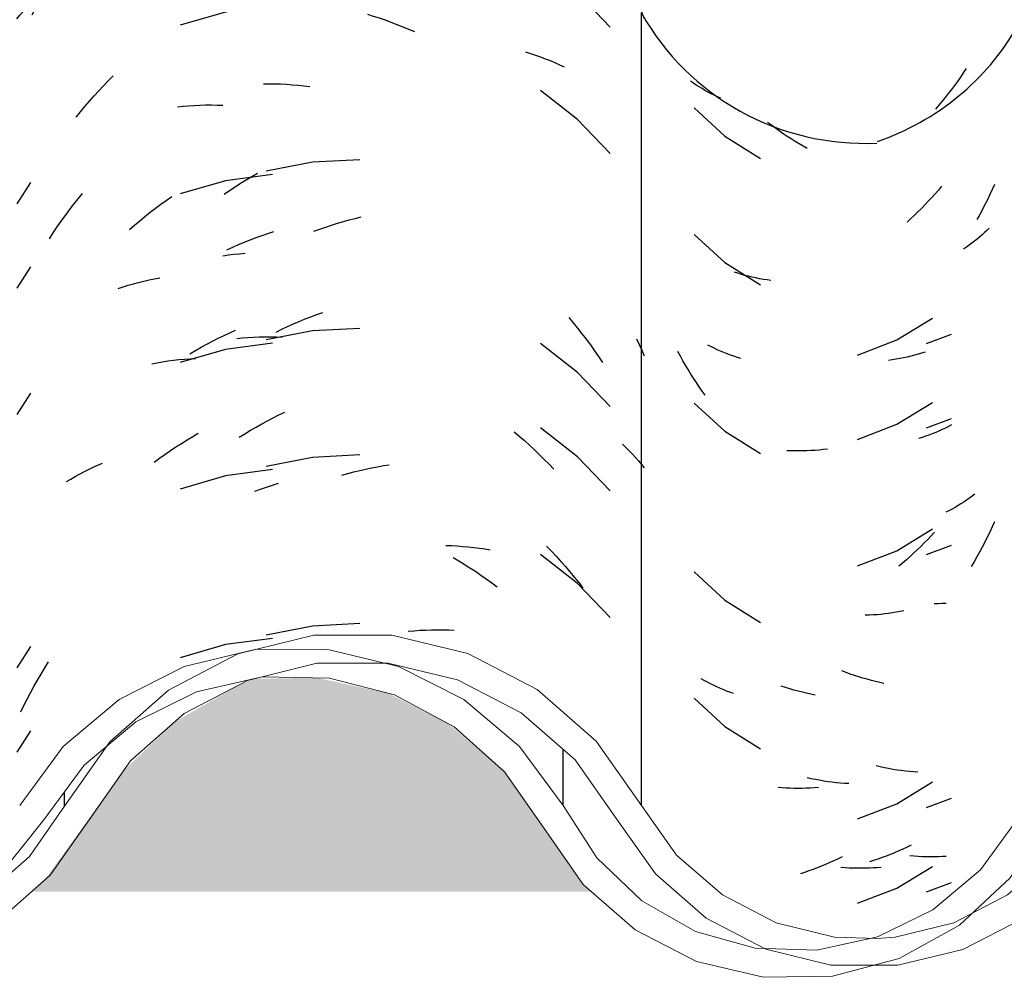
# Model space of a CAD drawing. Header units: millimetres. Extents: x -20654 to 2526, y -8238 to 977.
# Tile 194 of 218: x -10285.665 to -10285.489, y -4095.306 to -4095.135. Entities that reach past the tile are written whole.
import ezdxf

# ---------------------------------------------------------------- set-up
doc = ezdxf.new("R2010")
doc.units = ezdxf.units.MM
doc.layers.add('A-GLAZ-CWMG', color=8, linetype='Continuous')
pattern_1 = [(50, (29.982, 1.751), (0.364365, -0.031877), [0.0381, -0.4191]), (355, (29.982, 1.751), (-0.0704845, 0.382117), [0.03048, -0.33528]), (100.451, (30.013, 1.748), (0.293886, 0.3502294), [0.03238, -0.35618]), (46.184, (29.982, 1.852), (0.542161, -0.084084), [0.05715, -0.62865]), (96.636, (30.028, 1.845), (0.474805, 0.494854), [0.04857, -0.53427]), (351.184, (29.982, 1.852), (0.47481, 0.494846), [0.04572, -0.50292]), (21, (30.033, 1.827), (0.3032265, -0.204528), [0.0381, -0.4191]), (326, (30.033, 1.827), (0.123607, 0.368379), [0.03048, -0.33528]), (71.451, (30.058, 1.81), (0.426833, 0.163839), [0.03238, -0.35618]), (37.5, (29.982, 1.751), (0.0061807, 0.1691082), [0.01676, -0.31445, 0.01676, -0.3236, -0.33655]), (37.5, (29.982, 1.751), (0.0061807, 0.1691082), [-0.67158, 0.01676, -0.31979]), (7.5, (29.982, 1.751), (0.1336414, 0.2003578), [0.01676, -0.17729, 0.01676, -0.30683, -0.12827]), (7.5, (29.982, 1.751), (0.1336414, 0.2003578), [-0.51765, 0.01676, -0.11151]), (327.5, (29.869, 1.751), (0.2711816, -0.0114606), [0.01676, -0.11024, 0.01676, -0.37948, -0.52578]), (327.5, (29.869, 1.751), (0.2711816, -0.0114606), [-0.52324, 0.01676, -0.50902]), (317.5, (29.818, 1.751), (0.296258, 0.0508507), [0.01676, -0.14834, 0.01676, -0.24638, -0.37338]), (317.5, (29.818, 1.751), (0.296258, 0.0508507), [-0.42824, 0.01676, -0.35662])]

# ---------------------------------------------------------------- blocks, each defined once
blk = doc.blocks.new('Rectangular Mullion - Terça-832097-CORTE BB')
at = {"layer": 'A-GLAZ-CWMG', "true_color": 0x7f7f7f}
h = blk.add_hatch(color=8, dxfattribs=at)
h.paths.add_polyline_path([(10.12501, 5.08087), (10.21756, 5.08087), (10.21432, 5.08326), (10.19836, 5.10296), (10.18865, 5.11015), (10.17709, 5.11471), (10.16492, 5.11614), (10.15162, 5.11392), (10.14242, 5.11025), (10.13268, 5.1031), (10.11949, 5.08607), (10.11872, 5.085), (10.11417, 5.08087), (10.12016, 5.08087)])
h.paths.add_polyline_path([(12.01913, 5.08087), (12.02418, 5.08087), (12.02269, 5.08217), (12.00868, 5.10229), (11.99859, 5.11091), (11.98788, 5.11633), (11.97514, 5.11909), (11.96393, 5.11892), (11.96102, 5.11772), (11.94976, 5.11122), (11.94063, 5.10254), (11.92633, 5.08278), (11.92416, 5.08087), (12.0156, 5.08087)])
h.paths.add_polyline_path([(12.80916, 5.08087), (12.81724, 5.08107), (12.81724, 5.09128), (12.81197, 5.08403), (12.80829, 5.08087)])
h.paths.add_polyline_path([(12.74123, 5.08087), (12.73755, 5.08403), (12.72488, 5.1016), (12.718, 5.10762), (12.70968, 5.11195), (12.70058, 5.11418), (12.69065, 5.11403), (12.68042, 5.11106), (12.67381, 5.10762), (12.66673, 5.10143), (12.6543, 5.08391), (12.65078, 5.08087), (12.73755, 5.08087)])
h.paths.add_polyline_path([(10.29433, 5.08087), (10.39218, 5.08087), (10.39069, 5.08217), (10.37668, 5.10229), (10.36659, 5.11091), (10.35703, 5.11603), (10.34508, 5.11906), (10.33207, 5.11895), (10.31942, 5.1155), (10.31056, 5.11102), (10.30154, 5.10346), (10.28604, 5.08341), (10.28263, 5.08087), (10.29003, 5.08087)])
h.paths.add_polyline_path([(12.54608, 5.08087), (12.58332, 5.08087), (12.57965, 5.08408), (12.56527, 5.10441), (12.55562, 5.11283), (12.54428, 5.11871), (12.53188, 5.12172), (12.51857, 5.12155), (12.50502, 5.11772), (12.49544, 5.1127), (12.48582, 5.10424), (12.4715, 5.08381), (12.46816, 5.08087), (12.54428, 5.08087)])
h.paths.add_polyline_path([(10.47381, 5.08087), (10.58386, 5.08087), (10.58048, 5.08391), (10.56591, 5.10538), (10.55573, 5.11453), (10.54367, 5.12093), (10.52999, 5.1242), (10.51487, 5.12367), (10.50361, 5.12081), (10.49158, 5.11434), (10.48145, 5.10513), (10.46702, 5.08334), (10.46436, 5.08087), (10.46827, 5.08087)])
h.paths.add_polyline_path([(12.34908, 5.08087), (12.40009, 5.08087), (12.3967, 5.08386), (12.38233, 5.10442), (12.37262, 5.11298), (12.36118, 5.11896), (12.34866, 5.12204), (12.33498, 5.12183), (12.3213, 5.11791), (12.31183, 5.11294), (12.30212, 5.10437), (12.28777, 5.08366), (12.28463, 5.08087), (12.34866, 5.08087)])
h.paths.add_polyline_path([(10.66901, 5.08087), (10.76156, 5.08087), (10.75777, 5.08395), (10.74062, 5.10425), (10.73079, 5.1109), (10.72109, 5.11471), (10.70892, 5.11614), (10.69562, 5.11392), (10.68642, 5.11025), (10.67545, 5.1016), (10.66349, 5.08607), (10.66125, 5.08366), (10.65817, 5.08087), (10.66416, 5.08087)])
h.paths.add_polyline_path([(10.84645, 5.08087), (10.93618, 5.08087), (10.93469, 5.08217), (10.92068, 5.10229), (10.91059, 5.11091), (10.89988, 5.11633), (10.88714, 5.11909), (10.87593, 5.11892), (10.87302, 5.11772), (10.86176, 5.11122), (10.85263, 5.10254), (10.83833, 5.08278), (10.83616, 5.08087), (10.84205, 5.08087)])
h.paths.add_polyline_path([(11.05124, 5.08087), (11.10923, 5.08087), (11.10555, 5.08403), (11.09288, 5.1016), (11.086, 5.10762), (11.07768, 5.11195), (11.06858, 5.11418), (11.05865, 5.11403), (11.04842, 5.11106), (11.04082, 5.10675), (11.03473, 5.10143), (11.0223, 5.08391), (11.01878, 5.08087), (11.0293, 5.08087)])
h.paths.add_polyline_path([(11.21301, 5.08087), (11.30556, 5.08087), (11.30177, 5.08395), (11.28462, 5.10425), (11.27479, 5.1109), (11.26509, 5.11471), (11.25292, 5.11614), (11.23962, 5.11392), (11.23042, 5.11025), (11.21945, 5.1016), (11.20749, 5.08607), (11.20525, 5.08366), (11.20217, 5.08087), (11.20816, 5.08087)])
h.paths.add_polyline_path([(12.19723, 5.08087), (12.19319, 5.08453), (12.18088, 5.1016), (12.174, 5.10762), (12.16568, 5.11195), (12.15658, 5.11418), (12.14665, 5.11403), (12.13642, 5.11106), (12.12882, 5.10675), (12.12273, 5.10143), (12.1103, 5.08391), (12.10678, 5.08087), (12.19355, 5.08087)])
h.paths.add_polyline_path([(11.39045, 5.08087), (11.48018, 5.08087), (11.47869, 5.08217), (11.46468, 5.10229), (11.45459, 5.11091), (11.44388, 5.11633), (11.43114, 5.11909), (11.41993, 5.11892), (11.41702, 5.11772), (11.40576, 5.11122), (11.39663, 5.10254), (11.38233, 5.08278), (11.38016, 5.08087), (11.38605, 5.08087)])
h.paths.add_polyline_path([(11.56278, 5.08087), (11.65323, 5.08087), (11.64955, 5.08403), (11.63688, 5.1016), (11.63, 5.10762), (11.62168, 5.11195), (11.6114, 5.11418), (11.60265, 5.11403), (11.59242, 5.11106), (11.58482, 5.10675), (11.57873, 5.10143), (11.5663, 5.08391), (11.56292, 5.08098)])
h.paths.add_polyline_path([(11.75216, 5.08087), (11.84956, 5.08087), (11.84577, 5.08395), (11.82862, 5.10425), (11.81879, 5.1109), (11.80909, 5.11471), (11.79692, 5.11614), (11.78362, 5.11392), (11.77442, 5.11025), (11.76345, 5.1016), (11.75149, 5.08607), (11.74925, 5.08366), (11.74617, 5.08087), (11.75072, 5.08087)])
blk = doc.blocks.new('FP_24-CORTE BB')
at = {"layer": 'A-GLAZ-CWMG', "color": 9, "true_color": 0xc0c0c0}
for p, q in [((11.95882, 5.26066), (11.9507, 5.25832)), ((11.96721, 5.26178), (11.95882, 5.26066)), ((11.94369, 5.24615), (11.94463, 5.24691)), ((11.92821, 5.24407), (11.92892, 5.24511)), ((11.92892, 5.24511), (11.92964, 5.24615)), ((11.94185, 5.24459), (11.94277, 5.24538)), ((11.94277, 5.24538), (11.94369, 5.24615)), ((11.92683, 5.24194), (11.92751, 5.24301)), ((11.92751, 5.24301), (11.92821, 5.24407)), ((11.93916, 5.24211), (11.94004, 5.24296)), ((11.94004, 5.24296), (11.94094, 5.24378)), ((11.94094, 5.24378), (11.94185, 5.24459)), ((11.92507, 5.24052), (11.92571, 5.2411)), ((11.92616, 5.24086), (11.92683, 5.24194)), ((11.93742, 5.24038), (11.93828, 5.24126)), ((11.93828, 5.24126), (11.93916, 5.24211)), ((11.92322, 5.23873), (11.92382, 5.23934)), ((11.92382, 5.23934), (11.92443, 5.23994)), ((11.92443, 5.23994), (11.92507, 5.24052)), ((11.92488, 5.23866), (11.92551, 5.23976)), ((11.92551, 5.23976), (11.92616, 5.24086)), ((11.92207, 5.23749), (11.92264, 5.23812)), ((11.92264, 5.23812), (11.92322, 5.23873)), ((11.92426, 5.23754), (11.92488, 5.23866)), ((11.95882, 5.23805), (11.9507, 5.23571)), ((11.96721, 5.23917), (11.95882, 5.23805)), ((11.92153, 5.23685), (11.92207, 5.23749)), ((11.93699, 5.22487), (11.93785, 5.22576)), ((11.93785, 5.22576), (11.93872, 5.22662)), ((11.93531, 5.22306), (11.93615, 5.22398)), ((11.93615, 5.22398), (11.93699, 5.22487)), ((11.93368, 5.22119), (11.93449, 5.22214)), ((11.93449, 5.22214), (11.93531, 5.22306)), ((11.9321, 5.21926), (11.93288, 5.22024)), ((11.93288, 5.22024), (11.93368, 5.22119)), ((11.95023, 5.22113), (11.95122, 5.22123)), ((11.95122, 5.22123), (11.95222, 5.22131)), ((11.95222, 5.22131), (11.95323, 5.22137)), ((11.95323, 5.22137), (11.95424, 5.22141)), ((11.95424, 5.22141), (11.95525, 5.22144)), ((11.95525, 5.22144), (11.95628, 5.22144)), ((11.95628, 5.22144), (11.9573, 5.22143)), ((11.9573, 5.22143), (11.95833, 5.22139)), ((11.95882, 5.20791), (11.9507, 5.20557)), ((11.96721, 5.20903), (11.95882, 5.20791)), ((11.92398, 5.20761), (11.92153, 5.20379)), ((11.93171, 5.2037), (11.93249, 5.20468)), ((11.93249, 5.20468), (11.93328, 5.20565)), ((11.94726, 5.20369), (11.94823, 5.20438)), ((11.94823, 5.20438), (11.9492, 5.20506)), ((11.9302, 5.2017), (11.93095, 5.20271)), ((11.93095, 5.20271), (11.93171, 5.2037)), ((11.94534, 5.20226), (11.9463, 5.20298)), ((11.9463, 5.20298), (11.94726, 5.20369)), ((11.92874, 5.19965), (11.92946, 5.20068)), ((11.92946, 5.20068), (11.9302, 5.2017)), ((11.94254, 5.19997), (11.94347, 5.20075)), ((11.94347, 5.20075), (11.9444, 5.20151)), ((11.9444, 5.20151), (11.94534, 5.20226)), ((11.92803, 5.1986), (11.92874, 5.19965)), ((11.94163, 5.19918), (11.94254, 5.19997)), ((11.92734, 5.19754), (11.92803, 5.1986)), ((11.96219, 5.19693), (11.96324, 5.19735)), ((11.96324, 5.19735), (11.96429, 5.19774)), ((11.96429, 5.19774), (11.96534, 5.19812)), ((11.96534, 5.19812), (11.96639, 5.19848)), ((11.96639, 5.19848), (11.96745, 5.19881)), ((11.95906, 5.19558), (11.9601, 5.19605)), ((11.9601, 5.19605), (11.96114, 5.1965)), ((11.96114, 5.1965), (11.96219, 5.19693)), ((11.92398, 5.19254), (11.92153, 5.18872)), ((11.94421, 5.18997), (11.94515, 5.19018)), ((11.94515, 5.19018), (11.9461, 5.19038)), ((11.9461, 5.19038), (11.94706, 5.19055)), ((11.93964, 5.18867), (11.94054, 5.18897)), ((11.94054, 5.18897), (11.94144, 5.18924)), ((11.94144, 5.18924), (11.94235, 5.1895)), ((11.94235, 5.1895), (11.94327, 5.18975)), ((11.94327, 5.18975), (11.94421, 5.18997)), ((11.95649, 5.17924), (11.95752, 5.17976)), ((11.95752, 5.17976), (11.95855, 5.18026)), ((11.95855, 5.18026), (11.95958, 5.18074)), ((11.95958, 5.18074), (11.96062, 5.18121)), ((11.95882, 5.17777), (11.9507, 5.17543)), ((11.95343, 5.17757), (11.95445, 5.17815)), ((11.95445, 5.17815), (11.95546, 5.1787)), ((11.95546, 5.1787), (11.95649, 5.17924)), ((11.96721, 5.17889), (11.95882, 5.17777)), ((11.95047, 5.17595), (11.95147, 5.17604)), ((11.95147, 5.17604), (11.95247, 5.17611)), ((11.95243, 5.17697), (11.95343, 5.17757)), ((11.95247, 5.17611), (11.95347, 5.17617)), ((11.94562, 5.17521), (11.94657, 5.17539)), ((11.94657, 5.17539), (11.94754, 5.17556)), ((11.94754, 5.17556), (11.94851, 5.1757)), ((11.94851, 5.1757), (11.94949, 5.17583)), ((11.94949, 5.17583), (11.95047, 5.17595)), ((11.92398, 5.16993), (11.92153, 5.16611)), ((11.95193, 5.1616), (11.95294, 5.16221)), ((11.95294, 5.16221), (11.95394, 5.16279)), ((11.94896, 5.15968), (11.94995, 5.16034)), ((11.94995, 5.16034), (11.95094, 5.16098)), ((11.95094, 5.16098), (11.95193, 5.1616)), ((11.94702, 5.15831), (11.94799, 5.159)), ((11.94799, 5.159), (11.94896, 5.15968)), ((11.93432, 5.15633), (11.93514, 5.15672)), ((11.93514, 5.15672), (11.93597, 5.1571)), ((11.93597, 5.1571), (11.93682, 5.15746)), ((11.94606, 5.15759), (11.94702, 5.15831)), ((11.93117, 5.15461), (11.93194, 5.15506)), ((11.93194, 5.15506), (11.93272, 5.1555)), ((11.93272, 5.1555), (11.93351, 5.15592)), ((11.93351, 5.15592), (11.93432, 5.15633)), ((11.95882, 5.15516), (11.9507, 5.15282)), ((11.96721, 5.15628), (11.95882, 5.15516)), ((11.93041, 5.15415), (11.93117, 5.15461)), ((11.96508, 5.15282), (11.96614, 5.15318)), ((11.96614, 5.15318), (11.96719, 5.15352)), ((11.96719, 5.15352), (11.96825, 5.15384)), ((11.96403, 5.15244), (11.96508, 5.15282)), ((11.95882, 5.12502), (11.9507, 5.12268)), ((11.96721, 5.12614), (11.95882, 5.12502)), ((11.92398, 5.12471), (11.92153, 5.1209)), ((11.92651, 5.12085), (11.92718, 5.12193)), ((11.92521, 5.11866), (11.92585, 5.11976)), ((11.92585, 5.11976), (11.92651, 5.12085)), ((11.92458, 5.11755), (11.92521, 5.11866)), ((11.92337, 5.11529), (11.92397, 5.11642)), ((11.92397, 5.11642), (11.92458, 5.11755)), ((11.92279, 5.11414), (11.92337, 5.11529)), ((11.92223, 5.11298), (11.92279, 5.11414)), ((11.92398, 5.10964), (11.92153, 5.10583))]:
    blk.add_line(p, q, dxfattribs=at)
blk = doc.blocks.new('FP_25-CORTE BB')
at = {"layer": 'A-GLAZ-CWMG', "color": 9, "true_color": 0xc0c0c0}
for p, q in [((12.09063, 5.22717), (12.09012, 5.22641)), ((12.09114, 5.22793), (12.09063, 5.22717)), ((12.08959, 5.22566), (12.08906, 5.22492)), ((12.09012, 5.22641), (12.08959, 5.22566)), ((12.08852, 5.22419), (12.08796, 5.22347)), ((12.08906, 5.22492), (12.08852, 5.22419)), ((12.08683, 5.22207), (12.08625, 5.22138)), ((12.0874, 5.22276), (12.08683, 5.22207)), ((12.08796, 5.22347), (12.0874, 5.22276)), ((12.08625, 5.22138), (12.08566, 5.2207)), ((12.08618, 5.20622), (12.08559, 5.20555)), ((12.08676, 5.20691), (12.08618, 5.20622)), ((12.09578, 5.20633), (12.09537, 5.20542)), ((12.09619, 5.20725), (12.09578, 5.20633)), ((12.08438, 5.20423), (12.08377, 5.20358)), ((12.08499, 5.20488), (12.08438, 5.20423)), ((12.08559, 5.20555), (12.08499, 5.20488)), ((12.09494, 5.20452), (12.09449, 5.20363)), ((12.09537, 5.20542), (12.09494, 5.20452)), ((12.08314, 5.20295), (12.08251, 5.20233)), ((12.08377, 5.20358), (12.08314, 5.20295)), ((12.09404, 5.20274), (12.09357, 5.20187)), ((12.09449, 5.20363), (12.09404, 5.20274)), ((12.08123, 5.20112), (12.08058, 5.20053)), ((12.08187, 5.20172), (12.08123, 5.20112)), ((12.08251, 5.20233), (12.08187, 5.20172)), ((12.09357, 5.20187), (12.09308, 5.201)), ((12.09485, 5.19904), (12.09443, 5.19864)), ((12.09525, 5.19945), (12.09485, 5.19904)), ((12.09311, 5.19747), (12.09265, 5.1971)), ((12.09356, 5.19785), (12.09311, 5.19747)), ((12.094, 5.19824), (12.09356, 5.19785)), ((12.09443, 5.19864), (12.094, 5.19824)), ((12.0912, 5.19603), (12.0907, 5.1957)), ((12.0917, 5.19638), (12.0912, 5.19603)), ((12.09218, 5.19674), (12.0917, 5.19638)), ((12.09265, 5.1971), (12.09218, 5.19674)), ((12.07874, 5.17946), (12.08513, 5.18337)), ((12.07174, 5.17676), (12.07874, 5.17946)), ((12.07863, 5.176), (12.07795, 5.1759)), ((12.0793, 5.17613), (12.07863, 5.176)), ((12.07996, 5.17626), (12.0793, 5.17613)), ((12.08062, 5.1764), (12.07996, 5.17626)), ((12.08127, 5.17656), (12.08062, 5.1764)), ((12.08192, 5.17673), (12.08127, 5.17656)), ((12.08255, 5.17691), (12.08192, 5.17673)), ((12.08318, 5.1771), (12.08255, 5.17691)), ((12.08381, 5.1773), (12.08318, 5.1771)), ((12.07795, 5.1759), (12.07726, 5.1758)), ((12.07874, 5.16439), (12.08513, 5.1683)), ((12.07174, 5.16169), (12.07874, 5.16439)), ((12.08744, 5.16371), (12.08687, 5.16344)), ((12.088, 5.16399), (12.08744, 5.16371)), ((12.08855, 5.16428), (12.088, 5.16399)), ((12.08326, 5.16205), (12.08263, 5.16186)), ((12.08388, 5.16226), (12.08326, 5.16205)), ((12.08449, 5.16247), (12.08388, 5.16226)), ((12.0851, 5.1627), (12.08449, 5.16247)), ((12.0857, 5.16294), (12.0851, 5.1627)), ((12.08629, 5.16318), (12.0857, 5.16294)), ((12.08687, 5.16344), (12.08629, 5.16318)), ((12.09221, 5.15154), (12.09173, 5.15119)), ((12.09268, 5.15191), (12.09221, 5.15154)), ((12.08969, 5.14985), (12.08916, 5.14954)), ((12.09022, 5.15017), (12.08969, 5.14985)), ((12.09073, 5.1505), (12.09022, 5.15017)), ((12.09123, 5.15084), (12.09073, 5.1505)), ((12.09173, 5.15119), (12.09123, 5.15084)), ((12.08807, 5.14895), (12.0875, 5.14867)), ((12.08862, 5.14924), (12.08807, 5.14895)), ((12.08916, 5.14954), (12.08862, 5.14924)), ((12.09619, 5.14697), (12.09578, 5.14605)), ((12.07874, 5.14178), (12.08513, 5.14569)), ((12.08488, 5.14448), (12.08427, 5.14383)), ((12.08548, 5.14514), (12.08488, 5.14448)), ((12.09536, 5.14513), (12.09493, 5.14423)), ((12.09578, 5.14605), (12.09536, 5.14513)), ((12.08366, 5.14319), (12.08303, 5.14255)), ((12.08427, 5.14383), (12.08366, 5.14319)), ((12.09448, 5.14333), (12.09403, 5.14244)), ((12.09493, 5.14423), (12.09448, 5.14333)), ((12.07174, 5.13908), (12.07874, 5.14178)), ((12.08176, 5.14133), (12.08111, 5.14073)), ((12.0824, 5.14194), (12.08176, 5.14133)), ((12.08303, 5.14255), (12.0824, 5.14194)), ((12.09356, 5.14156), (12.09307, 5.14069)), ((12.09403, 5.14244), (12.09356, 5.14156)), ((12.0798, 5.13957), (12.07914, 5.13901)), ((12.08046, 5.14015), (12.0798, 5.13957)), ((12.08111, 5.14073), (12.08046, 5.14015)), ((12.09257, 5.13983), (12.09207, 5.13898)), ((12.09307, 5.14069), (12.09257, 5.13983)), ((12.07381, 5.13029), (12.0731, 5.13027)), ((12.07452, 5.13033), (12.07381, 5.13029)), ((12.07522, 5.13037), (12.07452, 5.13033)), ((12.07592, 5.13043), (12.07522, 5.13037)), ((12.07661, 5.13051), (12.07592, 5.13043)), ((12.0773, 5.13059), (12.07661, 5.13051)), ((12.07799, 5.13069), (12.0773, 5.13059)), ((12.07866, 5.1308), (12.07799, 5.13069)), ((12.07933, 5.13092), (12.07866, 5.1308)), ((12.08, 5.13105), (12.07933, 5.13092)), ((12.05887, 5.11736), (12.05812, 5.11761)), ((12.05963, 5.11712), (12.05887, 5.11736)), ((12.06038, 5.1169), (12.05963, 5.11712)), ((12.06113, 5.11669), (12.06038, 5.1169)), ((12.06188, 5.1165), (12.06113, 5.11669)), ((12.06263, 5.11632), (12.06188, 5.1165)), ((12.06339, 5.11615), (12.06263, 5.11632)), ((12.06414, 5.116), (12.06339, 5.11615)), ((12.06348, 5.10106), (12.06272, 5.10123)), ((12.06423, 5.10091), (12.06348, 5.10106)), ((12.06497, 5.10077), (12.06423, 5.10091)), ((12.06572, 5.10064), (12.06497, 5.10077)), ((12.06647, 5.10053), (12.06572, 5.10064)), ((12.06721, 5.10043), (12.06647, 5.10053)), ((12.06795, 5.10035), (12.06721, 5.10043)), ((12.06869, 5.10028), (12.06795, 5.10035)), ((12.07874, 5.09657), (12.08513, 5.10048)), ((12.06942, 5.10022), (12.06869, 5.10028)), ((12.07016, 5.10018), (12.06942, 5.10022)), ((12.07174, 5.09387), (12.07874, 5.09657)), ((12.06751, 5.08641), (12.06677, 5.08607)), ((12.06825, 5.08676), (12.06751, 5.08641)), ((12.06899, 5.08713), (12.06825, 5.08676)), ((12.06303, 5.08459), (12.06228, 5.08433)), ((12.06378, 5.08486), (12.06303, 5.08459)), ((12.06453, 5.08514), (12.06378, 5.08486)), ((12.06528, 5.08544), (12.06453, 5.08514)), ((12.06602, 5.08575), (12.06528, 5.08544)), ((12.06677, 5.08607), (12.06602, 5.08575)), ((12.06951, 5.08514), (12.06878, 5.0852)), ((12.07024, 5.0851), (12.06951, 5.08514)), ((12.07097, 5.08507), (12.07024, 5.0851)), ((12.0717, 5.08505), (12.07097, 5.08507)), ((12.07242, 5.08505), (12.0717, 5.08505)), ((12.07314, 5.08506), (12.07242, 5.08505)), ((12.07385, 5.08508), (12.07314, 5.08506)), ((12.07456, 5.08512), (12.07385, 5.08508)), ((12.07526, 5.08516), (12.07456, 5.08512)), ((12.07596, 5.08522), (12.07526, 5.08516)), ((12.07874, 5.08149), (12.08513, 5.0854)), ((12.06228, 5.08433), (12.06153, 5.08409)), ((12.07174, 5.0788), (12.07874, 5.08149))]:
    blk.add_line(p, q, dxfattribs=at)
blk = doc.blocks.new('Rectangular Mullion - Telha Fibrocimento - Ondulada-1040728-CORTE BB')
at = {"layer": 'A-GLAZ-CWMG', "true_color": 0x808080}
h = blk.add_hatch(dxfattribs=at)
h.set_pattern_fill('FP_14', color=8, style=0, pattern_type=2)
h.set_pattern_definition(pattern_1)
h.paths.add_polyline_path([(12.05496, 5.06557), (12.06727, 5.06576), (12.07917, 5.06894), (12.09039, 5.07532), (12.10027, 5.08526), (12.11345, 5.10513), (12.12358, 5.11434), (12.13642, 5.12102), (12.14882, 5.12416), (12.1626, 5.12416), (12.17723, 5.1201), (12.18773, 5.11453), (12.19836, 5.10473), (12.21248, 5.08391), (12.2222, 5.0754), (12.23403, 5.06958), (12.24458, 5.06705), (12.25613, 5.06702), (12.26792, 5.06991), (12.27867, 5.07557), (12.28777, 5.08366), (12.30212, 5.10437), (12.31183, 5.11294), (12.32326, 5.11894), (12.33578, 5.12203), (12.34908, 5.12194), (12.36279, 5.11812), (12.37262, 5.11298), (12.38233, 5.10442), (12.3967, 5.08386), (12.40735, 5.07504), (12.41812, 5.06987), (12.42863, 5.06741), (12.4401, 5.0674), (12.45177, 5.07026), (12.46244, 5.07584), (12.4715, 5.08381), (12.48582, 5.10424), (12.49544, 5.1127), (12.50676, 5.11863), (12.51914, 5.12169), (12.53256, 5.12155), (12.54608, 5.11778), (12.55562, 5.11283), (12.56527, 5.10441), (12.57965, 5.08408), (12.59032, 5.07532), (12.60117, 5.07016), (12.61165, 5.06775), (12.62292, 5.06772), (12.63455, 5.07054), (12.64521, 5.07604), (12.6543, 5.08391), (12.66693, 5.1016), (12.67381, 5.10762), (12.68213, 5.11195), (12.69123, 5.11418), (12.70116, 5.11403), (12.71138, 5.11106), (12.718, 5.10762), (12.72649, 5.09942), (12.73755, 5.08403), (12.74827, 5.0754), (12.75937, 5.07029), (12.77, 5.06801), (12.78071, 5.06801), (12.79229, 5.0708), (12.80455, 5.07766), (12.81197, 5.08403), (12.81724, 5.09128), (12.81724, 5.09554), (12.81534, 5.09747), (12.80916, 5.08841), (12.80065, 5.08087), (12.79143, 5.07588), (12.78071, 5.07312), (12.76881, 5.07323), (12.75724, 5.07647), (12.74895, 5.08087), (12.74129, 5.08739), (12.72649, 5.10683), (12.72074, 5.11184), (12.71138, 5.1167), (12.70058, 5.1192), (12.69065, 5.1192), (12.68042, 5.1167), (12.67107, 5.11184), (12.6631, 5.1049), (12.65068, 5.08741), (12.64251, 5.08029), (12.63292, 5.07532), (12.62244, 5.07276), (12.61095, 5.07293), (12.59933, 5.07627), (12.59092, 5.08087), (12.58341, 5.08741), (12.56903, 5.10775), (12.55848, 5.11697), (12.54428, 5.12386), (12.53188, 5.12673), (12.51857, 5.12672), (12.50502, 5.12337), (12.49264, 5.11689), (12.48211, 5.10763), (12.46779, 5.08719), (12.45961, 5.08001), (12.44999, 5.07499), (12.43946, 5.07241), (12.42808, 5.07257), (12.41652, 5.07588), (12.40764, 5.08087), (12.40036, 5.08731), (12.38597, 5.10789), (12.37532, 5.11723), (12.36118, 5.12414), (12.34866, 5.12708), (12.33498, 5.12703), (12.3213, 5.12359), (12.30881, 5.11698), (12.29823, 5.10756), (12.2839, 5.08687), (12.2757, 5.07964), (12.26603, 5.0746), (12.25546, 5.07203), (12.25056, 5.07197), (12.24743, 5.0706), (12.24433, 5.06985), (12.24458, 5.07208), (12.23215, 5.07576), (12.22333, 5.08087), (12.21537, 5.08853), (12.20154, 5.10886), (12.19019, 5.11895), (12.17567, 5.12617), (12.16199, 5.12934), (12.1447, 5.12839), (12.1323, 5.12492), (12.11855, 5.11675), (12.10727, 5.10513), (12.09622, 5.08823), (12.09371, 5.0848), (12.08521, 5.07766), (12.07517, 5.07276), (12.06738, 5.07078), (12.06695, 5.06775), (12.04237, 5.07403), (12.03149, 5.08087), (12.02503, 5.08707), (12.01448, 5.10255), (12.01021, 5.10776), (11.99926, 5.11631), (11.9874, 5.12169), (11.98508, 5.12171), (11.97287, 5.12113), (11.96534, 5.11927), (11.96407, 5.12416), (11.95078, 5.12081), (11.93811, 5.11382), (11.92956, 5.10645), (11.91451, 5.08696), (11.90493, 5.07985), (11.89389, 5.0754), (11.88211, 5.07388), (11.87407, 5.07492), (11.87241, 5.07029), (11.86175, 5.07588), (11.85863, 5.07863), (11.85928, 5.07985), (11.85609, 5.08087), (11.8497, 5.08696), (11.83208, 5.10789), (11.82065, 5.11555), (11.81026, 5.11965), (11.79692, 5.12124), (11.78362, 5.11938), (11.76957, 5.11294), (11.75921, 5.10437), (11.74445, 5.08465), (11.74377, 5.08366), (11.73266, 5.07451), (11.72203, 5.06945), (11.72203, 5.06893), (11.72594, 5.06991), (11.73535, 5.07346), (11.7448, 5.07962), (11.75216, 5.087), (11.76049, 5.09798), (11.76641, 5.10437), (11.77442, 5.11025), (11.78561, 5.11471), (11.79755, 5.11621), (11.81026, 5.11435), (11.8223, 5.10893), (11.83146, 5.1016), (11.84632, 5.08326), (11.85698, 5.0754), (11.8709, 5.07029), (11.88221, 5.06885), (11.89525, 5.07056), (11.90851, 5.0763), (11.91804, 5.08341), (11.93811, 5.10763), (11.94864, 5.11689), (11.95003, 5.11481), (11.95496, 5.11689), (11.96102, 5.11842), (11.95608, 5.11837), (11.96143, 5.12225), (11.96276, 5.11865), (11.96534, 5.11924), (11.97737, 5.11905), (11.9905, 5.11524), (12.00137, 5.10881), (12.00916, 5.1016), (12.02418, 5.08087), (12.03319, 5.07341), (12.04469, 5.06798), (12.05345, 5.06593)])
h.paths.add_polyline_path([(12.23681, 5.07079), (12.23688, 5.07313), (12.24167, 5.0716)])
h.paths.add_polyline_path([(11.71276, 5.07234), (11.71849, 5.07374), (11.71276, 5.07299)])
h.paths.add_polyline_path([(11.85476, 5.0832), (11.85322, 5.08435), (11.8527, 5.08386), (11.85457, 5.08326)])
h.paths.add_polyline_path([(11.74377, 5.08366), (11.74377, 5.0853), (11.74274, 5.08452)])
at = {"layer": 'A-GLAZ-CWMG'}
blk.add_line((12.01913, 5.09626), (12.01913, 5.10628), dxfattribs=at)
at = {"layer": 'A-GLAZ-CWMG', "lineweight": 20, "flags": 128}
for points in [[(11.96407, 5.12416), (11.95142, 5.12113), (11.93979, 5.11524), (11.92981, 5.1068), (11.92203, 5.09626)], [(12.01913, 5.09626), (12.01134, 5.1068), (12.00137, 5.11524), (11.98974, 5.12113), (11.97708, 5.12416), (11.96422, 5.12418)], [(11.92633, 5.09373), (11.93354, 5.10346), (11.94281, 5.11122), (11.95361, 5.11658), (11.96534, 5.11924), (11.97737, 5.11905), (11.98903, 5.11603), (11.99966, 5.11034), (12.00868, 5.10229), (12.0156, 5.09234)], [(12.10027, 5.09378), (12.09371, 5.0848), (12.08522, 5.07766), (12.07528, 5.07278), (12.06449, 5.07044), (12.05345, 5.07078), (12.04281, 5.07377), (12.03319, 5.07925), (12.02514, 5.0869), (12.01913, 5.09626)], [(11.83799, 5.09355), (11.84632, 5.08326), (11.85694, 5.07542), (11.86916, 5.07051), (11.88221, 5.06885), (11.89525, 5.07056), (11.90745, 5.07552), (11.91804, 5.08341), (11.92633, 5.09373)], [(12.0156, 5.09234), (12.02269, 5.08217), (12.032, 5.07403), (12.04297, 5.06838), (12.05496, 5.06557), (12.06727, 5.06576), (12.07917, 5.06894), (12.08996, 5.07492), (12.09902, 5.08334), (12.10581, 5.09373)]]:
    blk.add_lwpolyline(points, dxfattribs=at)
at = {"layer": 'A-GLAZ-CWMG'}
blk.add_ellipse((12.06035, 5.25784), major_axis=(0.04589, 0), ratio=0.988936, start_param=5.043939, end_param=5.767598, dxfattribs=at)
for name in ['FP_24-CORTE BB', 'FP_25-CORTE BB']:
    blk.add_blockref(name, (0, 0), dxfattribs=at)
blk = doc.blocks.new('FP_70-CORTE BB')
at = {"layer": 'A-GLAZ-CWMG', "color": 9, "true_color": 0xc0c0c0}
for p, q in [((11.97436, 5.26398), (11.96606, 5.26237)), ((11.98281, 5.26441), (11.97436, 5.26398)), ((11.95879, 5.25088), (11.95977, 5.25154)), ((12.02171, 5.24145), (12.01508, 5.24665)), ((12.00248, 5.24425), (12.00346, 5.24361)), ((12.00346, 5.24361), (12.00444, 5.24294)), ((12.00444, 5.24294), (12.00542, 5.24226)), ((11.97436, 5.24138), (11.96606, 5.23976)), ((11.98281, 5.24181), (11.97436, 5.24138)), ((12.00542, 5.24226), (12.00638, 5.24156)), ((12.00638, 5.24156), (12.00734, 5.24085)), ((12.02751, 5.23537), (12.02171, 5.24145)), ((12.03128, 5.24198), (12.03189, 5.24073)), ((12.00734, 5.24085), (12.00829, 5.24012)), ((12.00829, 5.24012), (12.00923, 5.23937)), ((12.00923, 5.23937), (12.01016, 5.2386)), ((12.03189, 5.24073), (12.03249, 5.23947)), ((12.03249, 5.23947), (12.03307, 5.2382)), ((11.98415, 5.23765), (11.98521, 5.23733)), ((12.03307, 5.2382), (12.03363, 5.23692)), ((11.98521, 5.23733), (11.98627, 5.23699)), ((11.98627, 5.23699), (11.98732, 5.23663)), ((11.98732, 5.23663), (11.98837, 5.23625)), ((11.98837, 5.23625), (11.98942, 5.23585)), ((11.98942, 5.23585), (11.99047, 5.23543)), ((11.99047, 5.23543), (11.99151, 5.235)), ((11.99151, 5.235), (11.99256, 5.23455)), ((12.0124, 5.23093), (12.0133, 5.23065)), ((12.0133, 5.23065), (12.01419, 5.23035)), ((12.01419, 5.23035), (12.01507, 5.23004)), ((12.01507, 5.23004), (12.01593, 5.22971)), ((12.01593, 5.22971), (12.01679, 5.22937)), ((12.01679, 5.22937), (12.01764, 5.22901)), ((12.01764, 5.22901), (12.01847, 5.22863)), ((12.01847, 5.22863), (12.0193, 5.22825)), ((11.96558, 5.22523), (11.9666, 5.22523)), ((11.9666, 5.22523), (11.96762, 5.22522)), ((11.96762, 5.22522), (11.96866, 5.22519)), ((11.96866, 5.22519), (11.96969, 5.22514)), ((11.96969, 5.22514), (11.97073, 5.22507)), ((11.97073, 5.22507), (11.97177, 5.22498)), ((11.97177, 5.22498), (11.97281, 5.22488)), ((11.97281, 5.22488), (11.97386, 5.22476)), ((12.02171, 5.21884), (12.01508, 5.22405)), ((12.02751, 5.21276), (12.02171, 5.21884)), ((11.97436, 5.21123), (11.96606, 5.20962)), ((11.98281, 5.21166), (11.97436, 5.21123)), ((11.9615, 5.20745), (11.9625, 5.20807)), ((11.9625, 5.20807), (11.96351, 5.20866)), ((11.96351, 5.20866), (11.96452, 5.20924)), ((11.95855, 5.2055), (11.95953, 5.20617)), ((11.95953, 5.20617), (11.96051, 5.20682)), ((11.96051, 5.20682), (11.9615, 5.20745)), ((11.97987, 5.20061), (11.98093, 5.2009)), ((11.98093, 5.2009), (11.98199, 5.20117)), ((11.98199, 5.20117), (11.98305, 5.20143)), ((11.9746, 5.19888), (11.97565, 5.19926)), ((11.97565, 5.19926), (11.97671, 5.19963)), ((11.97671, 5.19963), (11.97776, 5.19997)), ((11.97776, 5.19997), (11.97882, 5.2003)), ((11.97882, 5.2003), (11.97987, 5.20061)), ((11.95835, 5.19451), (11.95932, 5.19465)), ((11.95932, 5.19465), (11.96031, 5.19476)), ((11.96031, 5.19476), (11.9613, 5.19486)), ((11.9613, 5.19486), (11.9623, 5.19494)), ((11.97199, 5.18277), (11.97303, 5.1832)), ((11.97303, 5.1832), (11.97408, 5.18361)), ((11.97408, 5.18361), (11.97513, 5.184)), ((11.97513, 5.184), (11.97618, 5.18438)), ((12.02014, 5.18347), (12.02094, 5.18252)), ((11.96784, 5.18086), (11.96887, 5.18137)), ((11.96887, 5.18137), (11.9699, 5.18185)), ((11.9699, 5.18185), (11.97094, 5.18232)), ((11.97094, 5.18232), (11.97199, 5.18277)), ((11.98281, 5.18152), (11.97436, 5.18109)), ((12.02094, 5.18252), (12.02172, 5.18155)), ((12.02172, 5.18155), (12.0225, 5.18056)), ((11.9608, 5.17974), (11.96179, 5.17983)), ((11.96179, 5.17983), (11.96279, 5.1799)), ((11.96279, 5.1799), (11.9638, 5.17996)), ((11.9638, 5.17996), (11.96481, 5.18)), ((11.96481, 5.18), (11.96583, 5.18001)), ((11.96583, 5.18001), (11.96685, 5.18001)), ((11.97436, 5.18109), (11.96606, 5.17948)), ((11.96685, 5.18001), (11.96788, 5.18)), ((11.96788, 5.18), (11.96891, 5.17996)), ((12.0225, 5.18056), (12.02326, 5.17957)), ((12.02326, 5.17957), (12.024, 5.17856)), ((12.03226, 5.17968), (12.03273, 5.17867)), ((12.02171, 5.17363), (12.01508, 5.17883)), ((12.024, 5.17856), (12.02474, 5.17753)), ((12.03273, 5.17867), (12.03319, 5.17766)), ((12.02474, 5.17753), (12.02546, 5.17649)), ((12.02546, 5.17649), (12.02616, 5.17545)), ((12.03319, 5.17766), (12.03363, 5.17663)), ((12.02751, 5.16755), (12.02171, 5.17363)), ((11.9663, 5.165), (11.96733, 5.16554)), ((11.96733, 5.16554), (11.96836, 5.16605)), ((11.96836, 5.16605), (11.96939, 5.16654)), ((11.96326, 5.16331), (11.96427, 5.16389)), ((11.96427, 5.16389), (11.96528, 5.16446)), ((11.96528, 5.16446), (11.9663, 5.165)), ((12.02171, 5.15856), (12.01508, 5.16376)), ((11.96126, 5.16208), (11.96226, 5.1627)), ((11.96226, 5.1627), (11.96326, 5.16331)), ((12.01038, 5.16306), (12.0113, 5.16228)), ((12.0113, 5.16228), (12.01221, 5.16148)), ((12.01221, 5.16148), (12.01311, 5.16066)), ((12.01311, 5.16066), (12.014, 5.15983)), ((12.02975, 5.16082), (12.03035, 5.16024)), ((12.03035, 5.16024), (12.03094, 5.15965)), ((11.97436, 5.15848), (11.96606, 5.15687)), ((11.98281, 5.15891), (11.97436, 5.15848)), ((12.014, 5.15983), (12.01488, 5.15898)), ((12.01488, 5.15898), (12.01576, 5.15812)), ((12.02751, 5.15248), (12.02171, 5.15856)), ((12.03094, 5.15965), (12.03151, 5.15906)), ((12.03151, 5.15906), (12.03206, 5.15845)), ((12.03206, 5.15845), (12.0326, 5.15784)), ((11.9849, 5.15661), (11.98596, 5.15681)), ((11.98596, 5.15681), (11.98701, 5.157)), ((11.98701, 5.157), (11.98807, 5.15716)), ((12.01576, 5.15812), (12.01662, 5.15724)), ((12.01662, 5.15724), (12.01746, 5.15634)), ((12.0326, 5.15784), (12.03312, 5.15721)), ((12.03312, 5.15721), (12.03363, 5.15658)), ((11.97962, 5.15532), (11.98067, 5.15562)), ((11.98067, 5.15562), (11.98173, 5.15589)), ((11.98173, 5.15589), (11.98279, 5.15615)), ((11.98279, 5.15615), (11.98385, 5.15639)), ((11.98385, 5.15639), (11.9849, 5.15661)), ((11.99817, 5.14273), (11.99918, 5.1427)), ((11.99918, 5.1427), (12.00019, 5.14265)), ((12.00019, 5.14265), (12.00119, 5.14258)), ((12.00119, 5.14258), (12.00219, 5.1425)), ((12.01618, 5.14261), (12.01704, 5.14172)), ((12.00219, 5.1425), (12.00318, 5.14239)), ((12.00318, 5.14239), (12.00416, 5.14227)), ((12.00416, 5.14227), (12.00514, 5.14214)), ((12.00514, 5.14214), (12.0061, 5.14198)), ((12.02171, 5.13595), (12.01508, 5.14115)), ((12.01704, 5.14172), (12.01788, 5.14082)), ((12.01788, 5.14082), (12.01871, 5.1399)), ((11.99946, 5.14059), (12.00047, 5.14)), ((12.00047, 5.14), (12.00147, 5.13939)), ((12.00147, 5.13939), (12.00246, 5.13876)), ((12.01871, 5.1399), (12.01953, 5.13897)), ((12.00246, 5.13876), (12.00345, 5.13812)), ((12.00345, 5.13812), (12.00443, 5.13745)), ((12.00443, 5.13745), (12.0054, 5.13677)), ((12.01953, 5.13897), (12.02034, 5.13803)), ((12.02034, 5.13803), (12.02113, 5.13707)), ((12.0054, 5.13677), (12.00637, 5.13608)), ((12.00637, 5.13608), (12.00732, 5.13536)), ((12.02113, 5.13707), (12.02192, 5.13609)), ((12.02751, 5.12987), (12.02171, 5.13595)), ((12.02192, 5.13609), (12.02268, 5.13511)), ((11.98281, 5.12877), (11.97436, 5.12834)), ((11.97436, 5.12834), (11.96606, 5.12673)), ((11.99147, 5.12743), (11.99252, 5.12751)), ((11.99252, 5.12751), (11.99355, 5.12758)), ((11.99355, 5.12758), (11.99459, 5.12763)), ((11.99459, 5.12763), (11.99562, 5.12766)), ((11.99562, 5.12766), (11.99665, 5.12767)), ((11.99665, 5.12767), (11.99767, 5.12767)), ((11.99767, 5.12767), (11.99868, 5.12764)), ((11.99868, 5.12764), (11.99969, 5.1276))]:
    blk.add_line(p, q, dxfattribs=at)
blk = doc.blocks.new('FP_71-CORTE BB')
at = {"layer": 'A-GLAZ-CWMG', "color": 9, "true_color": 0xc0c0c0}
for p, q in [((12.04241, 5.22534), (12.04191, 5.22569)), ((12.04291, 5.225), (12.04241, 5.22534)), ((12.04342, 5.22468), (12.04291, 5.225)), ((12.04395, 5.22436), (12.04342, 5.22468)), ((12.04448, 5.22405), (12.04395, 5.22436)), ((12.04502, 5.22375), (12.04448, 5.22405)), ((12.04558, 5.22346), (12.04502, 5.22375)), ((12.04614, 5.22318), (12.04558, 5.22346)), ((12.04671, 5.22291), (12.04614, 5.22318)), ((12.04729, 5.22266), (12.04671, 5.22291)), ((12.04256, 5.22093), (12.04805, 5.21588)), ((12.05636, 5.21781), (12.05567, 5.21833)), ((12.05705, 5.2173), (12.05636, 5.21781)), ((12.05774, 5.2168), (12.05705, 5.2173)), ((12.05844, 5.21631), (12.05774, 5.2168)), ((12.04805, 5.21588), (12.05439, 5.2119)), ((12.05915, 5.21583), (12.05844, 5.21631)), ((12.05985, 5.21537), (12.05915, 5.21583)), ((12.06057, 5.21492), (12.05985, 5.21537)), ((12.06129, 5.21449), (12.06057, 5.21492)), ((12.06201, 5.21407), (12.06129, 5.21449)), ((12.06273, 5.21366), (12.06201, 5.21407)), ((12.04256, 5.19832), (12.04805, 5.19327)), ((12.04805, 5.19327), (12.05439, 5.18929)), ((12.05035, 5.19137), (12.04973, 5.19158)), ((12.05098, 5.19118), (12.05035, 5.19137)), ((12.05162, 5.191), (12.05098, 5.19118)), ((12.05226, 5.19083), (12.05162, 5.191)), ((12.05291, 5.19068), (12.05226, 5.19083)), ((12.05357, 5.19053), (12.05291, 5.19068)), ((12.05424, 5.1904), (12.05357, 5.19053)), ((12.05491, 5.19028), (12.05424, 5.1904)), ((12.05558, 5.19017), (12.05491, 5.19028)), ((12.05627, 5.19008), (12.05558, 5.19017)), ((12.08407, 5.1788), (12.08851, 5.18048)), ((12.04554, 5.17826), (12.04499, 5.17855)), ((12.04611, 5.17798), (12.04554, 5.17826)), ((12.04668, 5.17772), (12.04611, 5.17798)), ((12.04008, 5.17656), (12.03964, 5.17738)), ((12.04053, 5.17575), (12.04008, 5.17656)), ((12.04726, 5.17746), (12.04668, 5.17772)), ((12.04784, 5.17721), (12.04726, 5.17746)), ((12.04844, 5.17697), (12.04784, 5.17721)), ((12.04904, 5.17674), (12.04844, 5.17697)), ((12.04966, 5.17653), (12.04904, 5.17674)), ((12.05028, 5.17633), (12.04966, 5.17653)), ((12.05091, 5.17613), (12.05028, 5.17633)), ((12.04099, 5.17495), (12.04053, 5.17575)), ((12.04146, 5.17416), (12.04099, 5.17495)), ((12.04195, 5.17337), (12.04146, 5.17416)), ((12.04244, 5.1726), (12.04195, 5.17337)), ((12.04294, 5.17183), (12.04244, 5.1726)), ((12.04346, 5.17107), (12.04294, 5.17183)), ((12.04398, 5.17032), (12.04346, 5.17107)), ((12.04452, 5.16958), (12.04398, 5.17032)), ((12.04256, 5.16818), (12.04805, 5.16313)), ((12.08407, 5.16373), (12.08851, 5.16541)), ((12.04805, 5.16313), (12.05439, 5.15915)), ((12.05981, 5.15964), (12.0591, 5.15967)), ((12.06052, 5.15962), (12.05981, 5.15964)), ((12.06124, 5.15962), (12.06052, 5.15962)), ((12.06196, 5.15962), (12.06124, 5.15962)), ((12.06269, 5.15964), (12.06196, 5.15962)), ((12.06342, 5.15968), (12.06269, 5.15964)), ((12.06415, 5.15972), (12.06342, 5.15968)), ((12.06488, 5.15978), (12.06415, 5.15972)), ((12.06562, 5.15986), (12.06488, 5.15978)), ((12.06636, 5.15995), (12.06562, 5.15986)), ((12.08407, 5.14112), (12.08851, 5.1428)), ((12.04256, 5.13804), (12.04805, 5.13298)), ((12.04805, 5.13298), (12.05439, 5.129)), ((12.08615, 5.13232), (12.08543, 5.1323)), ((12.08686, 5.13235), (12.08615, 5.13232)), ((12.08756, 5.13239), (12.08686, 5.13235)), ((12.0697, 5.12003), (12.06896, 5.12031)), ((12.07045, 5.11976), (12.0697, 5.12003)), ((12.07121, 5.1195), (12.07045, 5.11976)), ((12.04436, 5.11862), (12.04382, 5.11893)), ((12.0449, 5.11832), (12.04436, 5.11862)), ((12.04545, 5.11803), (12.0449, 5.11832)), ((12.04601, 5.11775), (12.04545, 5.11803)), ((12.07196, 5.11926), (12.07121, 5.1195)), ((12.07271, 5.11903), (12.07196, 5.11926)), ((12.07346, 5.11882), (12.07271, 5.11903)), ((12.07421, 5.11862), (12.07346, 5.11882)), ((12.07496, 5.11843), (12.07421, 5.11862)), ((12.07571, 5.11826), (12.07496, 5.11843)), ((12.07646, 5.1181), (12.07571, 5.11826)), ((12.04658, 5.11748), (12.04601, 5.11775)), ((12.04715, 5.11722), (12.04658, 5.11748)), ((12.04774, 5.11697), (12.04715, 5.11722)), ((12.04833, 5.11673), (12.04774, 5.11697)), ((12.04894, 5.1165), (12.04833, 5.11673)), ((12.04955, 5.11628), (12.04894, 5.1165)), ((12.04256, 5.11543), (12.04805, 5.11038)), ((12.04805, 5.11038), (12.05439, 5.1064)), ((12.0758, 5.10317), (12.07505, 5.10334)), ((12.07655, 5.10301), (12.0758, 5.10317)), ((12.0773, 5.10286), (12.07655, 5.10301)), ((12.07805, 5.10273), (12.0773, 5.10286)), ((12.07879, 5.10261), (12.07805, 5.10273)), ((12.07954, 5.10251), (12.07879, 5.10261)), ((12.08028, 5.10242), (12.07954, 5.10251)), ((12.08102, 5.10234), (12.08028, 5.10242)), ((12.08175, 5.10228), (12.08102, 5.10234)), ((12.08249, 5.10223), (12.08175, 5.10228)), ((12.05827, 5.09944), (12.05757, 5.0995)), ((12.05897, 5.09939), (12.05827, 5.09944)), ((12.05968, 5.09936), (12.05897, 5.09939)), ((12.0604, 5.09934), (12.05968, 5.09936)), ((12.06111, 5.09933), (12.0604, 5.09934)), ((12.06183, 5.09934), (12.06111, 5.09933)), ((12.06256, 5.09935), (12.06183, 5.09934)), ((12.06329, 5.09938), (12.06256, 5.09935)), ((12.06402, 5.09943), (12.06329, 5.09938)), ((12.06475, 5.09949), (12.06402, 5.09943)), ((12.08407, 5.09591), (12.08851, 5.09758)), ((12.0791, 5.08815), (12.07835, 5.08783)), ((12.07984, 5.08849), (12.0791, 5.08815)), ((12.08058, 5.08883), (12.07984, 5.08849)), ((12.08132, 5.08919), (12.08058, 5.08883)), ((12.07461, 5.08645), (12.07386, 5.08621)), ((12.07536, 5.0867), (12.07461, 5.08645)), ((12.07611, 5.08696), (12.07536, 5.0867)), ((12.07686, 5.08724), (12.07611, 5.08696)), ((12.07761, 5.08753), (12.07686, 5.08724)), ((12.07835, 5.08783), (12.07761, 5.08753)), ((12.08184, 5.0872), (12.08111, 5.08726)), ((12.08258, 5.08715), (12.08184, 5.0872)), ((12.0833, 5.08712), (12.08258, 5.08715)), ((12.08403, 5.08709), (12.0833, 5.08712)), ((12.08475, 5.08708), (12.08403, 5.08709)), ((12.08547, 5.08709), (12.08475, 5.08708)), ((12.08619, 5.08711), (12.08547, 5.08709)), ((12.0869, 5.08714), (12.08619, 5.08711)), ((12.0876, 5.08718), (12.0869, 5.08714)), ((12.08407, 5.08084), (12.08851, 5.08251))]:
    blk.add_line(p, q, dxfattribs=at)
blk = doc.blocks.new('Rectangular Mullion - Telha Fibrocimento - Ondulada-V61-CORTE BB')
at = {"layer": 'A-GLAZ-CWMG', "true_color": 0x808080}
h = blk.add_hatch(dxfattribs=at)
h.set_pattern_fill('FP_14', color=8, style=0, pattern_type=2)
h.set_pattern_definition(pattern_1)
h.paths.add_polyline_path([(11.74377, 5.08366), (11.74274, 5.08452), (11.74415, 5.08558)])
h.paths.add_polyline_path([(11.8527, 5.08386), (11.85322, 5.08435), (11.85381, 5.08351)])
h.paths.add_polyline_path([(11.51096, 5.06557), (11.52327, 5.06576), (11.53517, 5.06894), (11.54742, 5.07627), (11.55627, 5.08526), (11.56945, 5.10513), (11.57958, 5.11434), (11.59242, 5.12102), (11.60482, 5.12416), (11.6186, 5.12416), (11.63323, 5.1201), (11.64373, 5.11453), (11.65436, 5.10473), (11.66848, 5.08391), (11.6782, 5.0754), (11.69003, 5.06958), (11.70058, 5.06705), (11.71213, 5.06702), (11.72392, 5.06991), (11.73546, 5.07627), (11.7448, 5.08515), (11.75812, 5.10437), (11.76783, 5.11294), (11.77926, 5.11894), (11.79178, 5.12203), (11.80533, 5.12187), (11.81879, 5.11812), (11.82862, 5.11298), (11.83833, 5.10442), (11.85381, 5.08288), (11.85638, 5.08062), (11.85928, 5.07985), (11.85863, 5.07863), (11.86266, 5.0754), (11.87241, 5.07029), (11.87444, 5.07487), (11.87343, 5.0754), (11.86364, 5.08087), (11.85636, 5.08731), (11.84197, 5.10789), (11.83132, 5.11723), (11.81718, 5.12414), (11.80466, 5.12708), (11.79098, 5.12703), (11.7773, 5.12359), (11.76481, 5.11698), (11.75423, 5.10756), (11.7399, 5.08687), (11.7317, 5.07964), (11.72168, 5.07451), (11.71146, 5.07203), (11.70656, 5.07197), (11.70343, 5.0706), (11.70033, 5.06985), (11.70058, 5.07208), (11.68815, 5.07576), (11.67933, 5.08087), (11.67137, 5.08853), (11.65754, 5.10886), (11.64619, 5.11895), (11.63167, 5.12617), (11.61799, 5.12934), (11.60194, 5.12874), (11.5883, 5.12492), (11.57455, 5.11675), (11.56327, 5.10513), (11.5538, 5.0904), (11.54971, 5.0848), (11.54121, 5.07766), (11.53117, 5.07276), (11.52342, 5.07108), (11.52295, 5.06775), (11.49837, 5.07403), (11.48749, 5.08087), (11.48103, 5.08707), (11.47048, 5.10255), (11.46595, 5.10798), (11.45566, 5.11611), (11.4434, 5.12169), (11.44108, 5.12171), (11.42887, 5.12113), (11.42134, 5.11927), (11.42007, 5.12416), (11.40742, 5.12113), (11.39411, 5.11382), (11.38556, 5.10645), (11.37051, 5.08696), (11.36093, 5.07985), (11.34989, 5.0754), (11.33811, 5.07388), (11.33007, 5.07492), (11.32841, 5.07029), (11.31775, 5.07588), (11.31463, 5.07863), (11.31528, 5.07985), (11.31209, 5.08087), (11.3057, 5.08696), (11.28808, 5.10789), (11.27665, 5.11555), (11.26626, 5.11965), (11.25292, 5.12124), (11.23962, 5.11938), (11.22557, 5.11294), (11.21521, 5.10437), (11.20045, 5.08465), (11.19977, 5.08366), (11.18866, 5.07451), (11.17803, 5.06945), (11.17803, 5.06893), (11.18194, 5.06991), (11.19135, 5.07346), (11.2008, 5.07962), (11.20816, 5.087), (11.21649, 5.09798), (11.22241, 5.10437), (11.23042, 5.11025), (11.24161, 5.11471), (11.25355, 5.11621), (11.26626, 5.11435), (11.2783, 5.10893), (11.28746, 5.1016), (11.30232, 5.08326), (11.31294, 5.07542), (11.3269, 5.07029), (11.33821, 5.06885), (11.35125, 5.07056), (11.36451, 5.0763), (11.37404, 5.08341), (11.39411, 5.10763), (11.40464, 5.11689), (11.40603, 5.11481), (11.41096, 5.11689), (11.41702, 5.11842), (11.41208, 5.11837), (11.41747, 5.12215), (11.41876, 5.11865), (11.42134, 5.11924), (11.43337, 5.11905), (11.4465, 5.11524), (11.45737, 5.10881), (11.46595, 5.10047), (11.48018, 5.08087), (11.48919, 5.07341), (11.50069, 5.06798), (11.50945, 5.06593)])
h.paths.add_polyline_path([(11.8961, 5.0674), (11.90777, 5.07026), (11.91844, 5.07584), (11.9275, 5.08381), (11.94256, 5.1049), (11.95361, 5.11384), (11.96275, 5.11865), (11.96102, 5.12195), (11.95608, 5.11781), (11.96102, 5.11826), (11.95142, 5.1155), (11.94974, 5.11524), (11.94864, 5.11689), (11.93753, 5.1068), (11.92203, 5.08565), (11.91451, 5.07944), (11.89981, 5.07241), (11.89389, 5.07038), (11.88211, 5.06887), (11.87822, 5.06885), (11.88463, 5.06741), (11.89546, 5.0674)])
h.paths.add_polyline_path([(12.07892, 5.06772), (12.09102, 5.07078), (12.10121, 5.07604), (12.1103, 5.08391), (12.12293, 5.1016), (12.12981, 5.10762), (12.13813, 5.11195), (12.14723, 5.11418), (12.15716, 5.11403), (12.16738, 5.11106), (12.174, 5.10762), (12.18108, 5.10143), (12.19355, 5.08403), (12.20427, 5.0754), (12.21537, 5.07029), (12.226, 5.06801), (12.23852, 5.06844), (12.23164, 5.07035), (12.22528, 5.07313), (12.21324, 5.07647), (12.20495, 5.08087), (12.19729, 5.08739), (12.18471, 5.1049), (12.17567, 5.1124), (12.16738, 5.1167), (12.15658, 5.1192), (12.1447, 5.11872), (12.13561, 5.11627), (12.12707, 5.11184), (12.1191, 5.1049), (12.10668, 5.08741), (12.09851, 5.08029), (12.09117, 5.07604), (12.08892, 5.07434), (12.07731, 5.06844), (12.07528, 5.06773), (12.07844, 5.06772)])
h.paths.add_polyline_path([(12.06695, 5.06775), (12.06765, 5.07113), (12.07517, 5.07276), (12.06695, 5.07293), (12.05533, 5.07627), (12.04692, 5.08087), (12.03941, 5.08741), (12.02503, 5.10775), (12.01448, 5.11697), (12.00028, 5.12386), (11.98788, 5.12673), (11.97457, 5.12672), (11.96408, 5.12413), (11.96534, 5.11927), (11.97708, 5.1217), (11.98975, 5.12127), (12.00208, 5.11778), (12.0117, 5.11276), (12.02127, 5.10441), (12.03565, 5.08408), (12.04469, 5.07616), (12.05603, 5.07044), (12.06449, 5.06836)])
h.paths.add_polyline_path([(12.24433, 5.06985), (12.24829, 5.0708), (12.26055, 5.07766), (12.26797, 5.08403), (12.27468, 5.09406), (12.27134, 5.09747), (12.265, 5.08827), (12.25546, 5.08022), (12.24743, 5.07588), (12.23864, 5.07359), (12.24452, 5.07157)])
h.paths.add_polyline_path([(11.69281, 5.07079), (11.69288, 5.07313), (11.69917, 5.07185)])
h.paths.add_polyline_path([(12.23681, 5.07079), (12.24167, 5.07215), (12.23688, 5.07296), (12.23685, 5.07197)])
h.paths.add_polyline_path([(11.16876, 5.07234), (11.17449, 5.07374), (11.16876, 5.07299)])
h.paths.add_polyline_path([(11.31076, 5.0832), (11.30922, 5.08435), (11.3087, 5.08386), (11.31057, 5.08326)])
h.paths.add_polyline_path([(11.19977, 5.08366), (11.19977, 5.0853), (11.19874, 5.08452)])
at = {"layer": 'A-GLAZ-CWMG'}
for p, q in [((12.03312, 5.09626), (12.03312, 5.23789)), ((11.93005, 5.09613), (11.93005, 5.09874))]:
    blk.add_line(p, q, dxfattribs=at)
at = {"layer": 'A-GLAZ-CWMG', "lineweight": 20, "flags": 128}
for points in [[(12.03312, 5.09626), (12.02503, 5.10775), (12.01448, 5.11697), (12.00208, 5.12342), (11.98852, 5.12673), (11.97457, 5.12672), (11.96102, 5.12337), (11.94864, 5.11689), (11.93811, 5.10763), (11.93005, 5.09613)], [(11.93445, 5.09373), (11.94182, 5.10424), (11.95144, 5.1127), (11.96276, 5.11863), (11.97514, 5.12169), (11.98788, 5.12172), (12.00028, 5.11871), (12.01162, 5.11283), (12.02127, 5.10441), (12.02869, 5.09392)], [(11.93005, 5.09613), (11.92379, 5.08719), (11.91561, 5.08001), (11.90599, 5.07499), (11.89546, 5.07241), (11.88463, 5.07243), (11.87412, 5.07504), (11.86451, 5.0801), (11.85636, 5.08731), (11.85013, 5.09626)], [(12.07518, 5.07249), (12.06765, 5.07276), (12.05717, 5.07532), (12.04758, 5.08029), (12.03941, 5.08741), (12.03312, 5.09626)], [(12.11297, 5.09626), (12.10668, 5.08741), (12.09851, 5.08029), (12.08892, 5.07532), (12.07844, 5.07276), (12.0753, 5.07249)], [(11.84577, 5.09378), (11.8527, 5.08386), (11.86175, 5.07588), (11.87241, 5.07029), (11.88408, 5.06741), (11.8961, 5.0674), (11.90777, 5.07026), (11.91844, 5.07584), (11.9275, 5.08381), (11.93445, 5.09373)], [(12.02869, 5.09392), (12.03565, 5.08408), (12.04469, 5.07616), (12.05533, 5.07062), (12.06695, 5.06775), (12.07892, 5.06772), (12.09055, 5.07054), (12.10121, 5.07604), (12.1103, 5.08391), (12.1173, 5.09373)]]:
    blk.add_lwpolyline(points, dxfattribs=at)
at = {"layer": 'A-GLAZ-CWMG'}
blk.add_ellipse((12.07305, 5.25968), major_axis=(0.0456, 0), ratio=0.988936, start_param=3.645908, end_param=4.759142, dxfattribs=at)
for name in ['FP_70-CORTE BB', 'FP_71-CORTE BB']:
    blk.add_blockref(name, (0, 0), dxfattribs=at)

msp = doc.modelspace()

# ---------------------------------------------------------------- block references
at = {"layer": 'A-GLAZ-CWMG'}
for name in ['Rectangular Mullion - Telha Fibrocimento - Ondulada-V61-CORTE BB', 'Rectangular Mullion - Telha Fibrocimento - Ondulada-1040728-CORTE BB', 'Rectangular Mullion - Terça-832097-CORTE BB']:
    msp.add_blockref(name, (-10297.5867, -4100.3718), dxfattribs=at)

doc.saveas('drawing.dxf')
